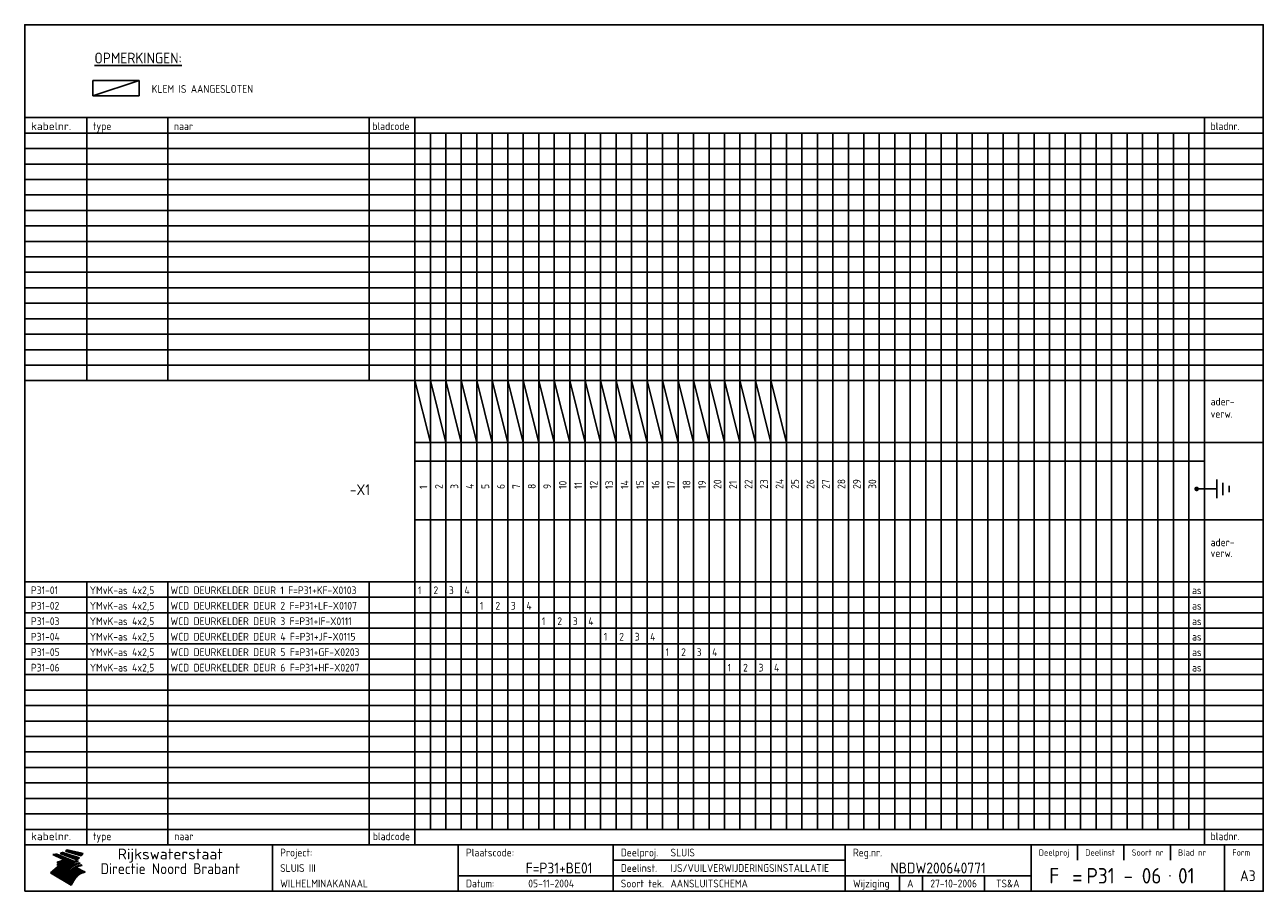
# Model space of a CAD drawing. Extents: x 10 to 410, y 10 to 290.
import ezdxf
from ezdxf.enums import TextEntityAlignment as Align

# ---------------------------------------------------------------- set-up
doc = ezdxf.new("R2010")
doc.units = 0
doc.header["$LTSCALE"] = 10
doc.header["$MEASUREMENT"] = 0
doc.layers.get('0').update_dxf_attribs({"linetype": 'CONTINUOUS'})
for name, color, linetype in [('0-25', 7, 'CONTINUOUS'), ('0-35', 2, 'CONTINUOUS'), ('0-50', 3, 'CONTINUOUS'), ('B-25', 7, 'CONTINUOUS'), ('B-35', 2, 'CONTINUOUS')]:
    doc.layers.add(name, color=color, linetype=linetype)
doc.styles.add('ISO', font='iso.shx')
doc.styles.get("Standard").update_dxf_attribs({"font": 'iso.shx'})

# ---------------------------------------------------------------- blocks, each defined once
blk = doc.blocks.new('KADER-A3')
at = {"layer": '0-25'}
for p, q in [((410, 35), (10, 35)), ((410, 30), (10, 30)), ((350, 25), (350, 20)), ((365, 25), (365, 20)), ((380, 25), (380, 20)), ((200, 20), (275, 20)), ((150, 15), (335, 15)), ((292.5, 15), (292.5, 10)), ((300, 15), (300, 10)), ((320, 15), (320, 10))]:
    blk.add_line(p, q, dxfattribs=at)
at = {"layer": '0-25', "color": 7}
for p, q in [((19.1, 21.89), (25.12, 19)), ((19.1, 21.89), (25.12, 19)), ((19.17, 21.86), (20.7, 21.86)), ((19.29, 21.8), (20.83, 21.8)), ((19.4, 21.75), (20.96, 21.75)), ((19.52, 21.69), (21.09, 21.69)), ((19.64, 21.63), (21.22, 21.63)), ((19.74, 21.92), (20.56, 21.92)), ((19.75, 21.58), (21.36, 21.58)), ((19.87, 21.52), (21.49, 21.52)), ((19.99, 21.47), (21.62, 21.47)), ((20.11, 21.41), (21.75, 21.41)), ((20.22, 21.35), (21.88, 21.35)), ((20.25, 21.97), (20.43, 21.97)), ((20.34, 21.3), (22.02, 21.3)), ((20.38, 21.99), (26.02, 19.59)), ((20.38, 21.99), (26.02, 19.59)), ((20.46, 21.24), (22.15, 21.24)), ((20.57, 21.18), (22.28, 21.18)), ((20.69, 21.13), (22.41, 21.13)), ((20.81, 21.07), (22.55, 21.07)), ((20.92, 21.02), (22.68, 21.02)), ((21.04, 20.96), (22.81, 20.96)), ((21.16, 20.9), (22.94, 20.9)), ((21.27, 20.85), (23.07, 20.85)), ((21.39, 20.79), (23.21, 20.79)), ((21.47, 22.25), (26.83, 20.19)), ((21.47, 22.25), (26.83, 20.19)), ((21.49, 22.25), (23.07, 22.25)), ((21.51, 20.73), (23.34, 20.73)), ((21.6, 22.2), (23.25, 22.2)), ((21.63, 20.68), (23.47, 20.68)), ((21.65, 22.31), (22.89, 22.31)), ((21.74, 20.62), (23.6, 20.62)), ((21.75, 22.14), (23.42, 22.14)), ((21.8, 22.37), (22.71, 22.37)), ((21.86, 20.57), (23.73, 20.57)), ((21.9, 22.08), (23.6, 22.08)), ((21.94, 22.42), (22.53, 22.42)), ((21.98, 20.51), (23.87, 20.51)), ((22.04, 22.03), (23.78, 22.03)), ((22.06, 22.48), (22.36, 22.48)), ((22.09, 20.45), (24, 20.45)), ((22.18, 22.53), (27.65, 20.8)), ((22.18, 22.53), (27.65, 20.8)), ((22.19, 21.97), (23.96, 21.97)), ((22.21, 20.4), (24.13, 20.4)), ((22.33, 20.34), (24.26, 20.34)), ((22.34, 21.92), (24.13, 21.92)), ((22.37, 20), (23.08, 20)), ((22.44, 20.28), (24.4, 20.28)), ((22.48, 21.86), (24.31, 21.86)), ((22.49, 20.06), (23.04, 20.06)), ((22.56, 20.23), (24.53, 20.23)), ((22.61, 20.12), (22.93, 20.12)), ((22.63, 21.8), (24.49, 21.8)), ((22.68, 20.17), (24.66, 20.17)), ((22.71, 20.17), (22.82, 20.17)), ((23.11, 20.02), (22.77, 20.2)), ((23.11, 20.02), (22.77, 20.2)), ((22.78, 21.75), (24.67, 21.75)), ((22.79, 20.12), (24.79, 20.12)), ((22.91, 20.06), (24.92, 20.06)), ((22.92, 21.69), (24.85, 21.69)), ((23.03, 20), (25.06, 20)), ((23.07, 21.63), (25.02, 21.63)), ((23.14, 22.99), (28.22, 21.46)), ((23.14, 22.99), (28.22, 21.46)), ((23.15, 22.98), (25.33, 22.98)), ((23.22, 21.58), (25.2, 21.58)), ((23.23, 23.04), (25.09, 23.04)), ((23.32, 23.1), (24.84, 23.1)), ((23.34, 22.93), (25.57, 22.93)), ((23.36, 21.52), (25.38, 21.52)), ((23.4, 23.15), (24.6, 23.15)), ((23.49, 23.21), (24.36, 23.21)), ((23.51, 21.47), (25.56, 21.47)), ((23.52, 22.87), (25.81, 22.87)), ((23.57, 23.27), (24.12, 23.27)), ((23.64, 23.32), (23.87, 23.32)), ((23.66, 21.41), (25.74, 21.41)), ((23.7, 23.36), (28.82, 22.17)), ((23.7, 23.36), (28.82, 22.17)), ((23.71, 22.82), (26.06, 22.82)), ((23.8, 21.35), (25.91, 21.35)), ((23.9, 22.76), (26.3, 22.76)), ((23.95, 21.3), (26.09, 21.3)), ((24.09, 22.7), (26.54, 22.7)), ((24.09, 21.24), (26.27, 21.24)), ((24.24, 21.18), (26.45, 21.18)), ((24.27, 22.65), (26.78, 22.65)), ((24.39, 21.13), (26.62, 21.13)), ((24.46, 22.59), (27.03, 22.59)), ((24.53, 21.07), (26.8, 21.07)), ((24.65, 22.53), (27.27, 22.53)), ((24.68, 21.02), (26.98, 21.02)), ((24.83, 20.96), (27.16, 20.96)), ((24.84, 22.48), (27.51, 22.48)), ((24.97, 20.9), (27.34, 20.9)), ((25.02, 22.42), (27.75, 22.42)), ((25.12, 20.85), (27.51, 20.85)), ((25.21, 22.37), (28, 22.37)), ((25.27, 20.79), (27.63, 20.79)), ((25.4, 22.31), (28.24, 22.31)), ((25.41, 20.73), (27.57, 20.73)), ((25.56, 20.68), (27.51, 20.68)), ((25.58, 22.25), (28.48, 22.25)), ((25.71, 20.62), (27.44, 20.62)), ((25.77, 22.2), (28.72, 22.2)), ((25.85, 20.57), (27.37, 20.57)), ((25.96, 22.14), (28.79, 22.14)), ((26, 20.51), (27.29, 20.51)), ((26.15, 22.08), (28.75, 22.08)), ((26.15, 20.45), (27.22, 20.45)), ((26.29, 20.4), (27.14, 20.4)), ((26.33, 22.03), (28.71, 22.03)), ((26.44, 20.34), (27.06, 20.34)), ((26.52, 21.97), (28.66, 21.97)), ((26.59, 20.28), (26.97, 20.28)), ((26.71, 21.92), (28.62, 21.92)), ((26.73, 20.23), (26.89, 20.23)), ((26.9, 21.86), (28.57, 21.86)), ((27.08, 21.8), (28.52, 21.8)), ((27.27, 21.75), (28.48, 21.75)), ((27.46, 21.69), (28.43, 21.69)), ((27.65, 21.63), (28.38, 21.63)), ((27.83, 21.58), (28.33, 21.58)), ((28.02, 21.52), (28.28, 21.52)), ((28.21, 21.47), (28.22, 21.47)), ((20.58, 17.88), (18.3, 16)), ((20.58, 17.88), (18.3, 16)), ((24.94, 11.97), (18.3, 16)), ((24.94, 11.97), (18.3, 16)), ((18.31, 16.01), (20.96, 16.01)), ((18.38, 16.07), (21.46, 16.07)), ((18.45, 16.12), (21.88, 16.12)), ((18.52, 16.18), (22.15, 16.18)), ((18.59, 16.23), (22.38, 16.23)), ((18.65, 16.29), (22.58, 16.29)), ((18.72, 16.35), (22.75, 16.35)), ((18.79, 16.4), (22.91, 16.4)), ((18.86, 16.46), (20.6, 16.46)), ((18.93, 16.52), (20.6, 16.52)), ((18.99, 16.57), (20.6, 16.57)), ((19.06, 16.63), (20.6, 16.63)), ((19.13, 16.68), (20.6, 16.68)), ((19.2, 16.74), (20.6, 16.74)), ((19.27, 16.8), (20.6, 16.8)), ((19.33, 16.85), (21.07, 16.85)), ((19.4, 16.91), (21.55, 16.91)), ((19.47, 16.97), (21.88, 16.97)), ((19.54, 17.02), (22.13, 17.02)), ((19.61, 17.08), (22.34, 17.08)), ((19.67, 17.13), (20.6, 17.13)), ((19.74, 17.19), (20.6, 17.19)), ((19.81, 17.25), (20.6, 17.25)), ((19.88, 17.3), (20.6, 17.3)), ((19.95, 17.36), (20.6, 17.36)), ((20.01, 17.42), (20.6, 17.42)), ((20.08, 17.47), (20.93, 17.47)), ((20.15, 17.53), (21.26, 17.53)), ((20.22, 17.58), (21.51, 17.58)), ((20.29, 17.64), (21.72, 17.64)), ((20.35, 17.7), (21.9, 17.7)), ((20.42, 17.75), (22.07, 17.75)), ((20.49, 17.81), (22.22, 17.81)), ((20.56, 17.87), (22.36, 17.87)), ((20.6, 19.11), (20.58, 19.51)), ((20.6, 19.11), (20.58, 19.51)), ((20.58, 19.5), (22.09, 19.5)), ((20.58, 19.44), (21.95, 19.44)), ((20.59, 19.38), (21.79, 19.38)), ((20.59, 19.33), (21.62, 19.33)), ((20.59, 19.27), (21.42, 19.27)), ((20.6, 19.22), (21.2, 19.22)), ((20.6, 19.16), (20.93, 19.16)), ((20.6, 19.11), (20.69, 19.12)), ((20.6, 19.11), (20.69, 19.12)), ((20.6, 18.79), (20.77, 18.81)), ((20.6, 18.79), (20.77, 18.81)), ((20.6, 18.29), (20.6, 18.79)), ((20.6, 18.29), (20.6, 18.79)), ((20.6, 18.77), (22.46, 18.77)), ((20.6, 18.71), (22.33, 18.71)), ((20.6, 18.65), (22.19, 18.65)), ((20.6, 18.6), (22.04, 18.6)), ((20.6, 18.54), (21.87, 18.54)), ((20.6, 18.48), (21.68, 18.48)), ((20.6, 18.43), (21.46, 18.43)), ((20.6, 18.37), (21.21, 18.37)), ((20.6, 18.29), (20.88, 18.32)), ((20.6, 18.29), (20.88, 18.32)), ((20.6, 18.32), (20.87, 18.32)), ((20.6, 17.88), (20.86, 17.91)), ((20.6, 17.88), (20.86, 17.91)), ((20.6, 17.43), (20.97, 17.48)), ((20.6, 17.43), (20.97, 17.48)), ((20.6, 17.43), (20.6, 17.09)), ((20.6, 17.43), (20.6, 17.09)), ((20.6, 17.09), (21.26, 17.16)), ((20.6, 17.09), (21.26, 17.16)), ((20.6, 16.8), (21.37, 16.89)), ((20.6, 16.8), (21.37, 16.89)), ((20.6, 16.8), (20.6, 16.45)), ((20.6, 16.8), (20.6, 16.45)), ((20.6, 16.45), (21.56, 16.56)), ((20.6, 16.45), (21.56, 16.56)), ((20.6, 15.97), (21.67, 16.09)), ((20.6, 15.97), (21.67, 16.09)), ((20.7, 16.46), (23.06, 16.46)), ((20.9, 19.55), (22.23, 19.55)), ((20.9, 18.82), (22.59, 18.82)), ((20.98, 17.92), (22.5, 17.92)), ((21.02, 17.13), (22.53, 17.13)), ((21.19, 19.61), (22.35, 19.61)), ((21.2, 16.52), (23.2, 16.52)), ((21.32, 18.88), (22.71, 18.88)), ((21.32, 17.98), (22.62, 17.98)), ((21.42, 19.67), (22.47, 19.67)), ((21.47, 17.19), (22.7, 17.19)), ((21.59, 18.03), (22.74, 18.03)), ((21.61, 18.93), (22.82, 18.93)), ((21.62, 19.72), (22.59, 19.72)), ((21.72, 16.57), (23.32, 16.57)), ((21.77, 17.25), (22.85, 17.25)), ((21.8, 19.78), (22.69, 19.78)), ((21.8, 18.09), (22.85, 18.09)), ((21.84, 18.99), (22.92, 18.99)), ((21.96, 19.83), (22.79, 19.83)), ((21.99, 18.15), (22.95, 18.15)), ((22.01, 17.3), (22.99, 17.3)), ((22.03, 19.05), (23.03, 19.05)), ((22.1, 16.63), (23.44, 16.63)), ((22.11, 19.89), (22.89, 19.89)), ((22.16, 18.2), (23.05, 18.2)), ((22.21, 19.1), (23.12, 19.1)), ((22.21, 17.36), (23.12, 17.36)), ((22.24, 19.95), (22.99, 19.95)), ((22.31, 18.26), (23.15, 18.26)), ((22.36, 19.16), (23.22, 19.16)), ((22.38, 16.68), (23.56, 16.68)), ((22.39, 17.42), (23.24, 17.42)), ((22.45, 18.32), (23.24, 18.32)), ((22.51, 19.22), (23.3, 19.22)), ((22.56, 17.47), (23.36, 17.47)), ((22.59, 18.37), (23.33, 18.37)), ((22.6, 16.74), (23.66, 16.74)), ((22.64, 19.27), (23.39, 19.27)), ((22.71, 18.43), (23.42, 18.43)), ((22.71, 17.53), (23.47, 17.53)), ((22.77, 19.33), (23.47, 19.33)), ((22.79, 16.8), (23.77, 16.8)), ((22.83, 18.48), (23.5, 18.48)), ((22.84, 17.58), (23.57, 17.58)), ((22.89, 19.38), (23.55, 19.38)), ((22.94, 18.54), (23.58, 18.54)), ((22.96, 16.85), (23.86, 16.85)), ((22.97, 17.64), (23.67, 17.64)), ((23, 19.44), (23.63, 19.44)), ((23.04, 18.6), (23.66, 18.6)), ((23.1, 19.5), (23.72, 19.5)), ((23.1, 17.7), (23.77, 17.7)), ((23.12, 16.91), (23.96, 16.91)), ((23.14, 18.65), (23.74, 18.65)), ((23.15, 19.95), (25.19, 19.95)), ((23.21, 19.55), (23.8, 19.55)), ((23.21, 17.75), (23.86, 17.75)), ((23.21, 16.01), (28.9, 16.01)), ((23.24, 18.71), (23.82, 18.71)), ((23.26, 19.89), (25.32, 19.89)), ((23.26, 16.97), (24.05, 16.97)), ((23.3, 19.61), (23.88, 19.61)), ((23.32, 17.81), (23.95, 17.81)), ((23.33, 18.77), (23.91, 18.77)), ((23.37, 16.07), (29.08, 16.07)), ((23.38, 19.83), (25.45, 19.83)), ((23.39, 19.67), (23.81, 19.67)), ((23.39, 17.02), (24.14, 17.02)), ((23.42, 18.82), (23.99, 18.82)), ((23.42, 17.87), (24.03, 17.87)), ((23.45, 19.7), (23.58, 19.79)), ((23.45, 19.7), (23.58, 19.79)), ((23.48, 19.72), (23.7, 19.72)), ((23.5, 19.78), (25.58, 19.78)), ((23.51, 18.88), (24.07, 18.88)), ((23.51, 16.12), (29.27, 16.12)), ((23.52, 17.92), (24.11, 17.92)), ((23.52, 17.08), (24.22, 17.08)), ((23.54, 18.9), (24.3, 19.42)), ((23.54, 18.9), (24.3, 19.42)), ((23.56, 19.78), (23.59, 19.78)), ((23.56, 19.39), (23.9, 19.62)), ((23.56, 19.39), (23.9, 19.62)), ((23.58, 19.79), (23.9, 19.62)), ((23.58, 19.79), (23.9, 19.62)), ((23.59, 18.93), (24.15, 18.93)), ((23.61, 19.72), (25.72, 19.72)), ((23.62, 17.98), (24.2, 17.98)), ((23.63, 17.13), (24.3, 17.13)), ((23.65, 18.59), (24.62, 19.25)), ((23.65, 18.59), (24.62, 19.25)), ((29.41, 16.17), (23.65, 16.17)), ((23.67, 18.99), (24.23, 18.99)), ((23.71, 18.03), (24.28, 18.03)), ((23.73, 19.67), (25.85, 19.67)), ((23.75, 19.05), (24.32, 19.05)), ((23.75, 17.19), (24.38, 17.19)), ((23.77, 16.23), (29.47, 16.23)), ((23.79, 18.09), (24.36, 18.09)), ((23.83, 19.1), (24.4, 19.1)), ((23.85, 19.61), (25.98, 19.61)), ((23.85, 17.25), (24.46, 17.25)), ((23.88, 18.15), (24.44, 18.15)), ((23.89, 16.29), (29.36, 16.29)), ((23.92, 19.16), (24.48, 19.16)), ((23.94, 18.19), (25.23, 19.07)), ((23.94, 18.19), (25.23, 19.07)), ((23.95, 17.3), (24.55, 17.3)), ((23.96, 19.55), (25.96, 19.55)), ((23.96, 18.2), (24.53, 18.2)), ((24, 19.22), (24.56, 19.22)), ((24, 16.35), (29.24, 16.35)), ((24.04, 18.26), (24.61, 18.26)), ((24.05, 17.36), (24.63, 17.36)), ((24.06, 17.88), (25.34, 18.76)), ((24.06, 17.88), (25.34, 18.76)), ((24.08, 19.5), (25.88, 19.5)), ((24.08, 19.27), (24.58, 19.27)), ((24.11, 16.4), (29.13, 16.4)), ((24.13, 18.32), (24.69, 18.32)), ((24.14, 17.42), (24.71, 17.42)), ((24.16, 19.33), (24.47, 19.33)), ((24.2, 19.44), (25.79, 19.44)), ((24.21, 18.37), (24.77, 18.37)), ((24.21, 16.46), (29.02, 16.46)), ((24.23, 17.47), (24.79, 17.47)), ((24.24, 17.48), (25.52, 18.36)), ((24.24, 17.48), (25.52, 18.36)), ((24.25, 19.38), (24.36, 19.38)), ((24.29, 18.43), (24.85, 18.43)), ((24.3, 19.42), (24.62, 19.25)), ((24.3, 19.42), (24.62, 19.25)), ((24.31, 19.38), (25.71, 19.38)), ((24.31, 17.53), (24.87, 17.53)), ((24.31, 16.52), (28.91, 16.52)), ((24.35, 17.17), (25.64, 18.05)), ((24.35, 17.17), (25.64, 18.05)), ((24.37, 18.48), (24.94, 18.48)), ((24.39, 17.58), (24.96, 17.58)), ((24.4, 16.57), (28.79, 16.57)), ((24.43, 19.33), (25.62, 19.33)), ((24.45, 18.54), (25.02, 18.54)), ((24.47, 17.64), (25.04, 17.64)), ((24.49, 16.63), (28.68, 16.63)), ((24.54, 18.6), (25.1, 18.6)), ((24.55, 19.27), (25.54, 19.27)), ((24.56, 17.7), (25.12, 17.7)), ((24.57, 16.68), (28.57, 16.68)), ((24.62, 18.65), (25.18, 18.65)), ((24.63, 16.72), (25.91, 17.6)), ((24.63, 16.72), (25.91, 17.6)), ((24.64, 17.75), (25.2, 17.75)), ((24.66, 16.74), (28.45, 16.74)), ((24.67, 19.22), (25.45, 19.22)), ((24.7, 18.71), (25.27, 18.71)), ((24.72, 17.81), (25.29, 17.81)), ((24.74, 16.8), (28.34, 16.8)), ((24.78, 19.16), (25.37, 19.16)), ((24.78, 18.77), (25.34, 18.77)), ((24.8, 17.87), (25.37, 17.87)), ((24.82, 16.85), (28.23, 16.85)), ((24.87, 18.82), (25.4, 18.82)), ((24.89, 17.92), (25.45, 17.92)), ((24.9, 19.1), (25.28, 19.1)), ((24.9, 16.91), (28.11, 16.91)), ((24.95, 18.88), (25.45, 18.88)), ((24.97, 17.98), (25.53, 17.98)), ((24.99, 16.97), (28, 16.97)), ((25.02, 19.05), (25.2, 19.05)), ((25.03, 18.93), (25.51, 18.93)), ((25.05, 18.03), (25.61, 18.03)), ((25.07, 17.02), (27.89, 17.02)), ((25.11, 18.99), (25.57, 18.99)), ((26.02, 19.59), (25.12, 19)), ((26.02, 19.59), (25.12, 19)), ((25.13, 18.09), (25.68, 18.09)), ((25.15, 17.08), (27.77, 17.08)), ((25.19, 19.05), (25.63, 19.05)), ((25.21, 18.15), (25.75, 18.15)), ((25.23, 17.13), (27.66, 17.13)), ((25.26, 19.1), (25.7, 19.1)), ((25.3, 18.2), (25.82, 18.2)), ((25.31, 17.19), (27.55, 17.19)), ((25.33, 19.16), (25.77, 19.16)), ((25.38, 18.26), (25.89, 18.26)), ((25.39, 19.22), (25.85, 19.22)), ((25.4, 17.25), (27.43, 17.25)), ((25.46, 18.32), (25.97, 18.32)), ((25.47, 19.27), (25.93, 19.27)), ((25.48, 17.3), (27.32, 17.3)), ((25.54, 19.33), (26.03, 19.33)), ((25.54, 18.37), (26.06, 18.37)), ((25.56, 17.36), (27.21, 17.36)), ((25.62, 18.43), (26.14, 18.43)), ((25.63, 19.38), (26.13, 19.38)), ((25.64, 17.42), (27.1, 17.42)), ((25.7, 18.48), (26.24, 18.48)), ((25.72, 19.44), (26.24, 19.44)), ((25.73, 17.47), (26.98, 17.47)), ((25.79, 18.54), (26.34, 18.54)), ((25.81, 17.53), (26.87, 17.53)), ((25.82, 19.5), (26.36, 19.5)), ((25.89, 18.6), (26.46, 18.6)), ((25.89, 17.58), (26.76, 17.58)), ((25.93, 19.55), (26.53, 19.55)), ((25.96, 17.64), (26.64, 17.64)), ((25.99, 18.65), (26.58, 18.65)), ((26.04, 17.7), (26.59, 17.7)), ((26.06, 19.61), (26.85, 19.61)), ((26.1, 18.71), (26.72, 18.71)), ((26.12, 17.75), (26.67, 17.75)), ((26.2, 17.81), (26.76, 17.81)), ((26.21, 19.67), (27.23, 19.67)), ((26.23, 18.77), (26.89, 18.77)), ((26.29, 17.87), (26.86, 17.87)), ((26.37, 18.82), (27.09, 18.82)), ((26.39, 17.92), (26.97, 17.92)), ((26.44, 19.72), (27.18, 19.72)), ((26.49, 17.98), (27.09, 17.98)), ((26.53, 18.88), (27.34, 18.88)), ((26.56, 17.68), (29.54, 16.2)), ((26.56, 17.68), (29.54, 16.2)), ((26.6, 18.03), (27.22, 18.03)), ((26.72, 18.09), (27.38, 18.09)), ((26.73, 18.93), (27.66, 18.93)), ((26.85, 18.15), (27.56, 18.15)), ((26.99, 18.99), (27.9, 18.99)), ((27, 18.2), (27.8, 18.2)), ((27.13, 19.78), (27.25, 19.64)), ((27.13, 19.78), (27.25, 19.64)), ((27.18, 18.26), (28.13, 18.26)), ((27.26, 19.05), (27.84, 19.05)), ((27.39, 18.32), (28.47, 18.32)), ((27.7, 18.37), (28.49, 18.37)), ((27.78, 19.1), (27.93, 18.96)), ((27.78, 19.1), (27.93, 18.96)), ((28, 18.43), (28.44, 18.43)), ((28.29, 15.83), (29.54, 16.2)), ((28.29, 15.83), (29.54, 16.2)), ((28.39, 18.48), (28.54, 18.32)), ((28.39, 18.48), (28.54, 18.32)), ((29.54, 16.2), (29.45, 16.17)), ((29.54, 16.2), (29.45, 16.17)), ((29.46, 16.18), (29.47, 16.18)), ((18.38, 15.95), (20.6, 15.95)), ((18.47, 15.9), (20.6, 15.9)), ((18.57, 15.84), (20.6, 15.84)), ((18.66, 15.78), (20.6, 15.78)), ((18.75, 15.73), (20.6, 15.73)), ((18.85, 15.67), (20.6, 15.67)), ((18.94, 15.62), (20.6, 15.62)), ((19.03, 15.56), (27.83, 15.56)), ((19.12, 15.5), (27.75, 15.5)), ((19.22, 15.45), (27.66, 15.45)), ((19.31, 15.39), (27.58, 15.39)), ((19.4, 15.33), (27.5, 15.33)), ((19.49, 15.28), (27.43, 15.28)), ((19.59, 15.22), (27.36, 15.22)), ((19.68, 15.17), (27.29, 15.17)), ((19.77, 15.11), (27.22, 15.11)), ((19.86, 15.05), (27.15, 15.05)), ((19.96, 15), (27.09, 15)), ((20.05, 14.94), (27.02, 14.94)), ((20.14, 14.88), (26.96, 14.88)), ((20.24, 14.83), (26.9, 14.83)), ((20.33, 14.77), (26.84, 14.77)), ((20.42, 14.72), (26.79, 14.72)), ((20.51, 14.66), (26.73, 14.66)), ((20.6, 15.97), (20.6, 15.58)), ((20.6, 15.97), (20.6, 15.58)), ((20.6, 15.58), (21.95, 15.73)), ((20.6, 15.58), (21.95, 15.73)), ((20.61, 14.6), (26.68, 14.6)), ((20.7, 14.55), (26.62, 14.55)), ((20.79, 14.49), (26.57, 14.49)), ((20.88, 14.43), (26.52, 14.43)), ((20.94, 15.62), (27.92, 15.62)), ((20.98, 14.38), (26.47, 14.38)), ((21.07, 14.32), (26.42, 14.32)), ((21.16, 14.27), (26.38, 14.27)), ((21.25, 14.21), (26.33, 14.21)), ((21.35, 14.15), (26.29, 14.15)), ((21.44, 14.1), (26.24, 14.1)), ((21.45, 15.67), (28.01, 15.67)), ((21.53, 14.04), (26.2, 14.04)), ((21.63, 13.98), (26.16, 13.98)), ((21.72, 13.93), (26.12, 13.93)), ((21.81, 13.87), (26.08, 13.87)), ((21.9, 13.82), (26.04, 13.82)), ((21.96, 15.73), (28.11, 15.73)), ((22, 13.76), (26, 13.76)), ((22.09, 13.7), (25.96, 13.7)), ((22.18, 13.65), (25.93, 13.65)), ((22.27, 13.59), (25.89, 13.59)), ((22.34, 15.78), (28.21, 15.78)), ((22.37, 13.53), (25.86, 13.53)), ((22.46, 13.48), (25.82, 13.48)), ((22.55, 13.42), (25.79, 13.42)), ((22.62, 15.84), (28.33, 15.84)), ((22.65, 13.37), (25.76, 13.37)), ((22.74, 13.31), (25.73, 13.31)), ((22.83, 13.25), (25.69, 13.25)), ((22.84, 15.9), (28.52, 15.9)), ((22.92, 13.2), (25.66, 13.2)), ((23.02, 13.14), (25.63, 13.14)), ((23.04, 15.95), (28.71, 15.95)), ((23.11, 13.08), (25.59, 13.08)), ((23.2, 13.03), (25.56, 13.03)), ((23.29, 12.97), (25.53, 12.97)), ((23.39, 12.92), (25.5, 12.92)), ((23.48, 12.86), (25.46, 12.86)), ((23.57, 12.8), (25.43, 12.8)), ((23.66, 12.75), (25.4, 12.75)), ((23.76, 12.69), (25.36, 12.69)), ((23.85, 12.63), (25.33, 12.63)), ((23.94, 12.58), (25.3, 12.58)), ((24.04, 12.52), (25.26, 12.52)), ((24.13, 12.47), (25.23, 12.47)), ((24.22, 12.41), (25.2, 12.41)), ((24.31, 12.35), (25.17, 12.35)), ((24.41, 12.3), (25.13, 12.3)), ((24.5, 12.24), (25.1, 12.24)), ((24.59, 12.18), (25.07, 12.18)), ((24.68, 12.13), (25.03, 12.13)), ((24.78, 12.07), (25, 12.07)), ((24.87, 12.02), (24.97, 12.02)), ((24.94, 11.97), (25.81, 13.45)), ((24.94, 11.97), (25.81, 13.45))]:
    blk.add_line(p, q, dxfattribs=at)
for centre, radius, start, end in [((19.15, 29.7), 7.8, 269.6055, 279.0886), ((19.15, 29.7), 7.8, 269.6055, 279.0886), ((19.93, 25.38), 5.91, 276.3402, 298.7463), ((19.93, 25.38), 5.91, 276.3402, 298.7463), ((19.84, 25.09), 6.03, 278.129, 302.868), ((19.84, 25.09), 6.03, 278.129, 302.868), ((19.84, 27.26), 5.27, 288.0217, 296.3084), ((19.84, 27.26), 5.27, 288.0217, 296.3084), ((20.49, 27.56), 5.28, 300.0654, 307.393), ((20.49, 27.56), 5.28, 300.0654, 307.393), ((24.11, 24.7), 5.26, 301.1147, 312.2814), ((24.11, 24.7), 5.26, 301.1147, 312.2814), ((21.95, 27.32), 8.59, 316.9248, 323.1399), ((21.95, 27.32), 8.59, 316.9248, 323.1399), ((20.21, 23.78), 5.91, 273.6149, 304.3803), ((20.21, 23.78), 5.91, 273.6149, 304.3803), ((20.35, 24.56), 5.76, 274.164, 302.5474), ((20.35, 24.56), 5.76, 274.164, 302.5474), ((20.05, 24.28), 6.02, 277.9472, 305.7139), ((20.05, 24.28), 6.02, 277.9472, 305.7139), ((20.04, 23.49), 6.09, 278.8115, 306.4242), ((20.04, 23.49), 6.09, 278.8115, 306.4242), ((20.53, 23.07), 5.96, 277.0519, 304.973), ((20.53, 23.07), 5.96, 277.0519, 304.973), ((20.72, 22.76), 5.91, 276.3402, 304.3803), ((20.72, 22.76), 5.91, 276.3402, 304.3803), ((21.06, 22.34), 5.81, 274.9043, 303.1745), ((21.06, 22.34), 5.81, 274.9043, 303.1745), ((20.82, 22.06), 6.04, 278.1111, 305.8489), ((20.82, 22.06), 6.04, 278.1111, 305.8489), ((21.3, 21.6), 5.91, 276.3402, 304.3803), ((21.3, 21.6), 5.91, 276.3402, 304.3803), ((27.05, 17.17), 2.63, 107.4286, 133.7799), ((27.05, 17.17), 2.63, 107.4286, 133.7799), ((27.45, 16.91), 2.81, 110.4143, 138.7411), ((27.45, 16.91), 2.81, 110.4143, 138.7411), ((27.57, 15.64), 3.4, 98.1566, 126.9045), ((27.57, 15.64), 3.4, 98.1566, 126.9045), ((27.91, 15.54), 3.39, 100.5835, 132.088), ((27.91, 15.54), 3.39, 100.5835, 132.088), ((28.21, 14.74), 3.67, 95.7581, 128.7216), ((28.21, 14.74), 3.67, 95.7581, 128.7216), ((27.01, 16.84), 2.93, 87.7348, 104.8316), ((27.01, 16.84), 2.93, 87.7348, 104.8316), ((27.37, 15.71), 3.93, 91.7838, 103.2817), ((27.37, 15.71), 3.93, 91.7838, 103.2817), ((28.4, 15.05), 3.21, 96.3886, 125.0052), ((28.4, 15.05), 3.21, 96.3886, 125.0052), ((27.82, 16.31), 2.8, 90.634, 105.1984), ((27.82, 16.31), 2.8, 90.634, 105.1984), ((28.19, 15.04), 3.93, 93.8342, 103.2817), ((28.19, 15.04), 3.93, 93.8342, 103.2817), ((28.58, 15.69), 2.8, 93.8141, 105.1984), ((28.58, 15.69), 2.8, 93.8141, 105.1984), ((28.95, 14.41), 3.93, 96.0135, 103.2817), ((28.95, 14.41), 3.93, 96.0135, 103.2817), ((31.24, 10.26), 6.3, 117.9568, 149.6251), ((31.24, 10.26), 6.3, 117.9568, 149.6251)]:
    blk.add_arc(centre, radius, start, end, dxfattribs=at)
at = {"layer": '0-35'}
for p, q in [((90, 25), (90, 10)), ((150, 25), (150, 10)), ((200, 25), (200, 10)), ((275, 25), (275, 10)), ((335, 25), (335, 10)), ((397.5, 25), (397.5, 10))]:
    blk.add_line(p, q, dxfattribs=at)
at = {"layer": '0-50'}
for p, q in [((10, 25), (410, 25)), ((348.75, 15), (351.25, 15)), ((348.75, 13.5), (351.25, 13.5))]:
    blk.add_line(p, q, dxfattribs=at)
blk.add_lwpolyline([(10, 10), (410, 10), (410, 290), (10, 290)], close=True, dxfattribs=at)
at = {"layer": '0-50', "const_width": 0.25}
blk.add_lwpolyline([(379.75, 15, 1), (380, 15, 1)], format="xyb", close=True, dxfattribs=at)
at = {"layer": '0-25', "style": 'ISO'}
for s, height, p in [('Project:', 2.5, (92.5, 22.5)), ('Plaatscode:', 2.5, (152.5, 22.5)), ('Deelproj.', 2.5, (202.5, 22.5)), ('Reg.nr.', 2.5, (277.5, 22.5)), ('Deelproj', 2, (337.5, 22.5)), ('Deelinst', 2, (352.5, 22.5)), ('Soort nr', 2, (367.5, 22.5)), ('Blad nr', 2, (382.5, 22.5)), ('Form', 2, (400, 22.5)), ('Deelinst.', 2.5, (202.5, 17.5)), ('Datum:', 2.5, (152.5, 12.5)), ('Soort tek.', 2.5, (202.5, 12.5)), ('Wijziging', 2.5, (277.5, 12.5))]:
    blk.add_text(s, height=height, dxfattribs=at).set_placement(p, align=Align.MIDDLE_LEFT)
for tag, p in [('N', (220, 22.5)), ('B', (92.5, 17.5)), ('P', (220, 17.5)), ('C', (92.5, 12.5)), ('U', (220, 12.5)), ('REV', (295, 12.5))]:
    blk.add_attdef(tag, text='', height=2.5, dxfattribs=at).set_placement(p, align=Align.MIDDLE_LEFT)
for tag, p in [('W', (180, 12.5)), ('Z', (310, 12.5)), ('Y', (327.5, 12.5))]:
    blk.add_attdef(tag, text='', height=2.5, dxfattribs=at).set_placement(p, align=Align.MIDDLE)
at = {"layer": '0-35', "style": 'ISO', "width": 1.00614}
blk.add_text('Rijkswaterstaat', height=3.5, dxfattribs=at).set_placement((40, 20.28), (74, 20.28), align=Align.FIT)
at = {"layer": '0-35', "color": 2, "style": 'ISO', "width": 0.948867}
blk.add_text('Directie Noord Brabant', height=3.5, dxfattribs=at).set_placement((34.5, 15.53), (79.5, 15.53), align=Align.FIT)
at = {"layer": '0-35', "style": 'ISO'}
for tag, p in [('X', (178.5, 17.5)), ('FORM', (402.5, 15))]:
    blk.add_attdef(tag, text='', height=3.5, dxfattribs=at).set_placement(p, align=Align.MIDDLE_LEFT)
blk.add_attdef('RNR', text='', height=3.5, dxfattribs=at).set_placement((305, 17.5), align=Align.MIDDLE)
at = {"layer": '0-50', "style": 'ISO'}
for tag, p in [('M', (342.5, 15)), ('O', (365, 15))]:
    blk.add_attdef(tag, text='', height=5, dxfattribs=at).set_placement(p, align=Align.MIDDLE)
blk.add_attdef('Q', text='', height=5, dxfattribs=at).set_placement((382.5, 15), align=Align.MIDDLE_LEFT)

msp = doc.modelspace()

# ---------------------------------------------------------------- linework, layer by layer
at = {"layer": '0-25'}
for p, q in [((10, 260), (410, 260)), ((10, 255), (410, 255)), ((141, 255), (141, 175)), ((146, 255), (146, 175)), ((151, 255), (151, 175)), ((156, 255), (156, 175)), ((161, 255), (161, 30)), ((166, 255), (166, 175)), ((171, 255), (171, 175)), ((176, 255), (176, 175)), ((181, 255), (181, 175)), ((186, 255), (186, 30)), ((191, 255), (191, 175)), ((196, 255), (196, 175)), ((201, 255), (201, 175)), ((206, 255), (206, 175)), ((211, 255), (211, 30)), ((216, 255), (216, 175)), ((221, 255), (221, 175)), ((226, 255), (226, 175)), ((231, 255), (231, 175)), ((236, 255), (236, 30)), ((241, 255), (241, 175)), ((246, 255), (246, 175)), ((251, 255), (251, 175)), ((256, 255), (256, 175)), ((261, 255), (261, 30)), ((266, 255), (266, 175)), ((271, 255), (271, 175)), ((276, 255), (276, 175)), ((281, 255), (281, 175)), ((286, 255), (286, 30)), ((291, 255), (291, 175)), ((296, 255), (296, 175)), ((301, 255), (301, 175)), ((306, 255), (306, 175)), ((311, 255), (311, 30)), ((316, 255), (316, 175)), ((321, 255), (321, 175)), ((326, 255), (326, 175)), ((331, 255), (331, 175)), ((336, 255), (336, 30)), ((341, 255), (341, 175)), ((346, 255), (346, 175)), ((351, 255), (351, 175)), ((356, 255), (356, 175)), ((361, 255), (361, 30)), ((366, 255), (366, 175)), ((371, 255), (371, 175)), ((376, 255), (376, 175)), ((381, 255), (381, 175)), ((386, 255), (386, 30)), ((10, 250), (410, 250)), ((10, 245), (410, 245)), ((10, 240), (410, 240)), ((10, 235), (410, 235)), ((10, 230), (410, 230)), ((10, 225), (410, 225)), ((10, 220), (410, 220)), ((10, 215), (410, 215)), ((10, 210), (410, 210)), ((10, 205), (410, 205)), ((10, 200), (410, 200)), ((10, 195), (410, 195)), ((10, 190), (410, 190)), ((10, 185), (410, 185)), ((10, 180), (410, 180)), ((10, 175), (410, 175)), ((141, 155), (136, 175)), ((141, 175), (141, 110)), ((146, 155), (141, 175)), ((146, 175), (146, 110)), ((151, 155), (146, 175)), ((151, 175), (151, 110)), ((156, 155), (151, 175)), ((156, 175), (156, 110)), ((161, 155), (156, 175)), ((166, 155), (161, 175)), ((166, 175), (166, 110)), ((171, 155), (166, 175)), ((171, 175), (171, 110)), ((176, 155), (171, 175)), ((176, 175), (176, 110)), ((181, 155), (176, 175)), ((181, 175), (181, 110)), ((186, 155), (181, 175)), ((191, 155), (186, 175)), ((191, 175), (191, 110)), ((196, 155), (191, 175)), ((196, 175), (196, 110)), ((201, 155), (196, 175)), ((201, 175), (201, 110)), ((206, 155), (201, 175)), ((206, 175), (206, 110)), ((211, 155), (206, 175)), ((216, 155), (211, 175)), ((216, 175), (216, 110)), ((221, 155), (216, 175)), ((221, 175), (221, 110)), ((226, 155), (221, 175)), ((226, 175), (226, 110)), ((231, 155), (226, 175)), ((231, 175), (231, 110)), ((236, 155), (231, 175)), ((241, 155), (236, 175)), ((241, 175), (241, 110)), ((246, 155), (241, 175)), ((246, 175), (246, 110)), ((251, 155), (246, 175)), ((251, 175), (251, 110)), ((256, 155), (251, 175)), ((256, 175), (256, 110)), ((266, 175), (266, 110)), ((271, 175), (271, 110)), ((276, 175), (276, 110)), ((281, 175), (281, 110)), ((291, 175), (291, 110)), ((296, 175), (296, 110)), ((301, 175), (301, 110)), ((306, 175), (306, 110)), ((316, 175), (316, 110)), ((321, 175), (321, 110)), ((326, 175), (326, 110)), ((331, 175), (331, 110)), ((341, 175), (341, 110)), ((346, 175), (346, 110)), ((351, 175), (351, 110)), ((356, 175), (356, 110)), ((366, 175), (366, 110)), ((371, 175), (371, 110)), ((376, 175), (376, 110)), ((381, 175), (381, 110)), ((136, 149), (391, 149)), ((389, 140), (395, 140)), ((395, 143), (395, 137)), ((397, 142), (397, 138)), ((399, 141), (399, 139)), ((10, 110), (410, 110)), ((141, 110), (141, 30)), ((146, 110), (146, 30)), ((151, 110), (151, 30)), ((156, 110), (156, 30)), ((166, 110), (166, 30)), ((171, 110), (171, 30)), ((176, 110), (176, 30)), ((181, 110), (181, 30)), ((191, 110), (191, 30)), ((196, 110), (196, 30)), ((201, 110), (201, 30)), ((206, 110), (206, 30)), ((216, 110), (216, 30)), ((221, 110), (221, 30)), ((226, 110), (226, 30)), ((231, 110), (231, 30)), ((241, 110), (241, 30)), ((246, 110), (246, 30)), ((251, 110), (251, 30)), ((256, 110), (256, 30)), ((266, 110), (266, 30)), ((271, 110), (271, 30)), ((276, 110), (276, 30)), ((281, 110), (281, 30)), ((291, 110), (291, 30)), ((296, 110), (296, 30)), ((301, 110), (301, 30)), ((306, 110), (306, 30)), ((316, 110), (316, 30)), ((321, 110), (321, 30)), ((326, 110), (326, 30)), ((331, 110), (331, 30)), ((341, 110), (341, 30)), ((346, 110), (346, 30)), ((351, 110), (351, 30)), ((356, 110), (356, 30)), ((366, 110), (366, 30)), ((371, 110), (371, 30)), ((376, 110), (376, 30)), ((381, 110), (381, 30)), ((10, 105), (410, 105)), ((10, 100), (410, 100)), ((10, 95), (410, 95)), ((10, 90), (410, 90)), ((10, 85), (410, 85)), ((10, 80), (410, 80)), ((10, 75), (410, 75)), ((10, 70), (410, 70)), ((10, 65), (410, 65)), ((10, 60), (410, 60)), ((10, 55), (410, 55)), ((10, 50), (410, 50)), ((10, 45), (410, 45)), ((10, 40), (410, 40))]:
    msp.add_line(p, q, dxfattribs=at)
at = {"layer": '0-25', "const_width": 0.75}
msp.add_lwpolyline([(388.12, 140, 1), (388.88, 140, 1)], format="xyb", close=True, dxfattribs=at)
at = {"layer": '0-35'}
for p, q in [((32, 272), (32, 267)), ((47, 272), (32, 272)), ((32, 267), (47, 272)), ((47, 267), (47, 272)), ((32, 267), (47, 267)), ((30, 260), (30, 175)), ((56.21, 260), (56.21, 175)), ((121.27, 260), (121.27, 175)), ((136, 260), (136, 25)), ((391, 260), (391, 25)), ((136, 155), (410, 155)), ((136, 130), (410, 130)), ((30, 110), (30, 25)), ((56.21, 110), (56.21, 25)), ((121.27, 110), (121.27, 25))]:
    msp.add_line(p, q, dxfattribs=at)

# ---------------------------------------------------------------- block references
ref = msp.add_blockref('KADER-A3', (0, 0))
ref.add_attrib('B', 'SLUIS III', dxfattribs={"layer": '0-25', "height": 2.5, "style": 'ISO'}).set_placement((92.5, 17.5), align=Align.MIDDLE_LEFT)
ref.add_attrib('C', 'WILHELMINAKANAAL', dxfattribs={"layer": '0-25', "height": 2.5, "style": 'ISO'}).set_placement((92.5, 12.5), align=Align.MIDDLE_LEFT)
ref.add_attrib('N', 'SLUIS', dxfattribs={"layer": '0-25', "height": 2.5, "style": 'ISO'}).set_placement((218.59, 22.5), align=Align.MIDDLE_LEFT)
ref.add_attrib('P', 'IJS/VUILVERWIJDERINGSINSTALLATIE', dxfattribs={"layer": '0-25', "height": 2.5, "style": 'ISO'}).set_placement((218.59, 17.5), align=Align.MIDDLE_LEFT)
ref.add_attrib('U', 'AANSLUITSCHEMA', dxfattribs={"layer": '0-25', "height": 2.5, "style": 'ISO'}).set_placement((218.59, 12.5), align=Align.MIDDLE_LEFT)
ref.add_attrib('M', 'F', dxfattribs={"layer": '0-50', "height": 5, "style": 'ISO'}).set_placement((342.5, 15), align=Align.MIDDLE)
ref.add_attrib('O', 'P31 - 06', dxfattribs={"layer": '0-50', "height": 5, "style": 'ISO'}).set_placement((365, 15), align=Align.MIDDLE)
ref.add_attrib('Q', '01', dxfattribs={"layer": '0-50', "height": 5, "style": 'ISO'}).set_placement((382.5, 15), align=Align.MIDDLE_LEFT)
ref.add_attrib('X', 'F=P31+BE01', dxfattribs={"layer": '0-35', "height": 3.5, "style": 'ISO'}).set_placement((171.81, 17.5), align=Align.MIDDLE_LEFT)
ref.add_attrib('RNR', 'NBDW200640771', dxfattribs={"layer": '0-35', "height": 3.5, "style": 'ISO'}).set_placement((305, 17.5), align=Align.MIDDLE)
ref.add_attrib('W', '05-11-2004', dxfattribs={"layer": '0-25', "height": 2.5, "style": 'ISO'}).set_placement((180, 12.5), align=Align.MIDDLE)
ref.add_attrib('FORM', 'A3', dxfattribs={"layer": '0-35', "height": 3.5, "style": 'ISO'}).set_placement((402.5, 15), align=Align.MIDDLE_LEFT)
ref.add_attrib('REV', 'A', dxfattribs={"layer": '0-25', "height": 2.5, "style": 'ISO'}).set_placement((295, 12.5), align=Align.MIDDLE_LEFT)
ref.add_attrib('Z', '27-10-2006', dxfattribs={"layer": '0-25', "height": 2.5, "style": 'ISO'}).set_placement((310, 12.5), align=Align.MIDDLE)
ref.add_attrib('Y', 'TS&A', dxfattribs={"layer": '0-25', "height": 2.5, "style": 'ISO'}).set_placement((327.5, 12.5), align=Align.MIDDLE)

# ---------------------------------------------------------------- texts
at = {"layer": 'B-25'}
for s, p in [('KLEM IS AANGESLOTEN', (51, 268)), ('P31-01', (12, 106)), ('YMvK-as 4x2,5', (31, 106)), ('WCD DEURKELDER DEUR 1 F=P31+KF-X0103', (57.05, 106)), ('1', (137, 106)), ('2', (142, 106)), ('3', (147, 106)), ('4', (152, 106)), ('as', (387, 106)), ('.', (387, 106)), ('P31-02', (12, 101)), ('YMvK-as 4x2,5', (31, 101)), ('WCD DEURKELDER DEUR 2 F=P31+LF-X0107', (57.05, 101)), ('1', (157, 101)), ('2', (162, 101)), ('3', (167, 101)), ('4', (172, 101)), ('as', (387, 101)), ('P31-03', (12, 96)), ('YMvK-as 4x2,5', (31, 96)), ('WCD DEURKELDER DEUR 3 F=P31+IF-X0111', (57.05, 96)), ('1', (177, 96)), ('2', (182, 96)), ('3', (187, 96)), ('4', (192, 96)), ('as', (387, 96)), ('P31-04', (12, 91)), ('YMvK-as 4x2,5', (31, 91)), ('WCD DEURKELDER DEUR 4 F=P31+JF-X0115', (57.05, 91)), ('1', (197, 91)), ('2', (202, 91)), ('3', (207, 91)), ('4', (212, 91)), ('as', (387, 91)), ('P31-05', (12, 86)), ('YMvK-as 4x2,5', (31, 86)), ('WCD DEURKELDER DEUR 5 F=P31+GF-X0203', (57.05, 86)), ('1', (217, 86)), ('2', (222, 86)), ('3', (227, 86)), ('4', (232, 86)), ('as', (387, 86)), ('P31-06', (12, 81)), ('YMvK-as 4x2,5', (31, 81)), ('WCD DEURKELDER DEUR 6 F=P31+HF-X0207', (57.05, 81)), ('1', (237, 81)), ('2', (242, 81)), ('3', (247, 81)), ('4', (252, 81)), ('as', (387, 81))]:
    msp.add_text(s, height=2.5, dxfattribs=at).set_placement(p)
at = {"layer": 'B-25', "style": 'ISO', "width": 1.11828}
for p, p2 in [((12, 256), (25, 256)), ((12, 26.5), (25, 26.5))]:
    msp.add_text('kabelnr.', height=2.5, dxfattribs=at).set_placement(p, p2, align=Align.FIT)
at = {"layer": 'B-25', "style": 'ISO'}
for s, p in [('type', (32, 256)), ('naar', (58.21, 256)), ('bladcode', (122.27, 256)), ('bladnr.', (393, 256)), ('ader-', (393, 167)), ('verw.', (393, 163)), ('ader-', (393, 121.5)), ('verw.', (393, 118)), ('type', (32, 26.5)), ('naar', (58.32, 26.5)), ('bladcode', (122.4, 26.5)), ('bladnr.', (393, 26.5))]:
    msp.add_text(s, height=2.5, dxfattribs=at).set_placement(p)
at = {"layer": 'B-25'}
for s, p in [('1', (140, 140)), ('2', (145, 140)), ('3', (150, 140)), ('4', (155, 140)), ('5', (160, 140)), ('6', (165, 140)), ('7', (170, 140)), ('8', (175, 140)), ('9', (180, 140)), ('10', (185, 140)), ('11', (190, 140)), ('12', (195, 140)), ('13', (200, 140)), ('14', (205, 140)), ('15', (210, 140)), ('16', (215, 140)), ('17', (220, 140)), ('18', (225, 140)), ('19', (230, 140)), ('20', (235, 140)), ('21', (240, 140)), ('22', (245, 140)), ('23', (250, 140)), ('24', (255, 140)), ('25', (260, 140)), ('26', (265, 140)), ('27', (270, 140)), ('28', (275, 140)), ('29', (280, 140)), ('30', (285, 140))]:
    msp.add_text(s, height=2.5, rotation=90, dxfattribs=at).set_placement(p)
at = {"layer": 'B-35'}
for s, p in [('%%UOPMERKINGEN:', (32.5, 277.5)), ('-X1', (115, 138))]:
    msp.add_text(s, height=3.5, dxfattribs=at).set_placement(p)

doc.saveas('drawing.dxf')
